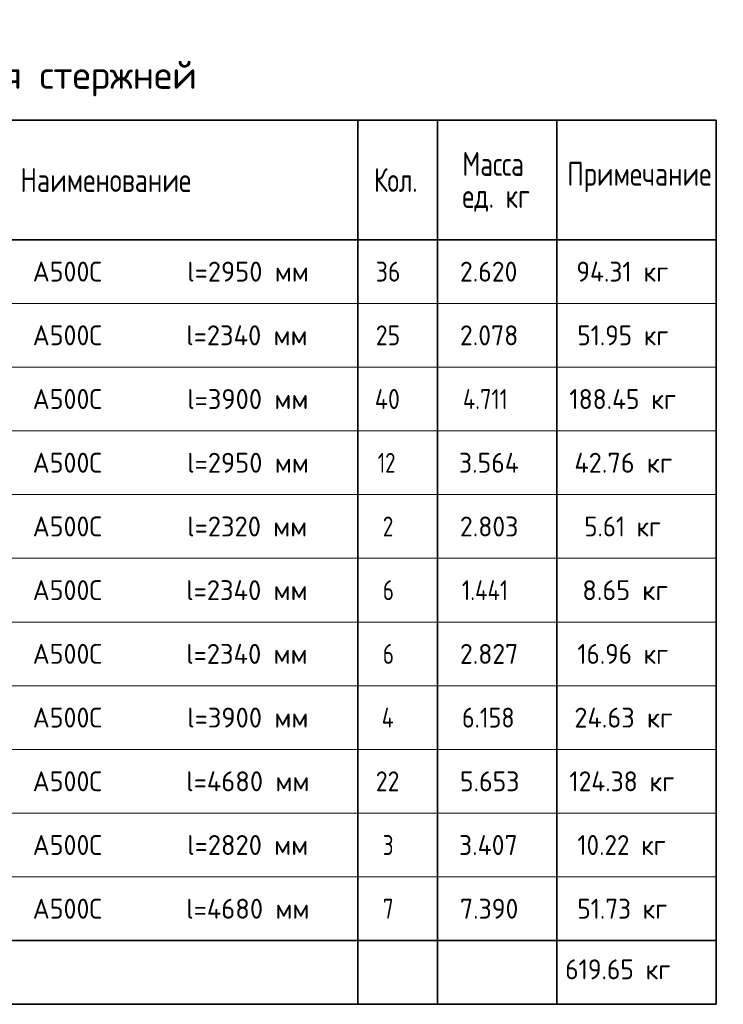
# Model space of a CAD drawing. Header units: metres. Extents: x -38 to 97, y -15 to 21.
# Tile 188 of 216: x 77.67 to 86.51, y 3.67 to 16.04. Entities that reach past the tile are written whole.
import ezdxf

# ---------------------------------------------------------------- set-up
doc = ezdxf.new("R2010")
doc.units = ezdxf.units.M
doc.styles.add('ISOCPEUR', font='txt')

msp = doc.modelspace()

# ---------------------------------------------------------------- linework, layer by layer
at = {"color": 7, "linetype": 'Continuous', "lineweight": 35, "transparency": 33554687}
for p, q in [((86.4198, 14.7717), (67.9198, 14.7717)), ((81.9198, 14.7717), (81.9198, 13.2717)), ((82.9198, 14.7717), (82.9198, 13.2717)), ((84.4198, 14.7717), (84.4198, 13.2717)), ((86.4198, 14.7717), (86.4198, 13.2717)), ((86.4198, 13.2717), (67.9198, 13.2717)), ((81.9198, 13.2717), (81.9198, 12.4717)), ((82.9198, 13.2717), (82.9198, 12.4717)), ((84.4198, 13.2717), (84.4198, 12.4717)), ((86.4198, 13.2717), (86.4198, 12.4717)), ((81.9198, 12.4717), (81.9198, 11.6717)), ((82.9198, 12.4717), (82.9198, 11.6717)), ((84.4198, 12.4717), (84.4198, 11.6717)), ((86.4198, 12.4717), (86.4198, 11.6717)), ((81.9198, 11.6717), (81.9198, 10.8717)), ((82.9198, 11.6717), (82.9198, 10.8717)), ((84.4198, 11.6717), (84.4198, 10.8717)), ((86.4198, 11.6717), (86.4198, 10.8717)), ((81.9198, 10.8717), (81.9198, 10.0717)), ((82.9198, 10.8717), (82.9198, 10.0717)), ((84.4198, 10.8717), (84.4198, 10.0717)), ((86.4198, 10.8717), (86.4198, 10.0717)), ((81.9198, 10.0717), (81.9198, 9.2717)), ((82.9198, 10.0717), (82.9198, 9.2717)), ((84.4198, 10.0717), (84.4198, 9.2717)), ((86.4198, 10.0717), (86.4198, 9.2717)), ((81.9198, 9.2717), (81.9198, 8.4717)), ((82.9198, 9.2717), (82.9198, 8.4717)), ((84.4198, 9.2717), (84.4198, 8.4717)), ((86.4198, 9.2717), (86.4198, 8.4717)), ((81.9198, 8.4717), (81.9198, 7.6717)), ((82.9198, 8.4717), (82.9198, 7.6717)), ((84.4198, 8.4717), (84.4198, 7.6717)), ((86.4198, 8.4717), (86.4198, 7.6717)), ((81.9198, 7.6717), (81.9198, 6.8717)), ((82.9198, 7.6717), (82.9198, 6.8717)), ((84.4198, 7.6717), (84.4198, 6.8717)), ((86.4198, 7.6717), (86.4198, 6.8717)), ((81.9198, 6.8717), (81.9198, 6.0717)), ((82.9198, 6.8717), (82.9198, 6.0717)), ((84.4198, 6.8717), (84.4198, 6.0717)), ((86.4198, 6.8717), (86.4198, 6.0717)), ((81.9198, 6.0717), (81.9198, 5.2717)), ((82.9198, 6.0717), (82.9198, 5.2717)), ((84.4198, 6.0717), (84.4198, 5.2717)), ((86.4198, 6.0717), (86.4198, 5.2717)), ((81.9198, 5.2717), (81.9198, 4.4717)), ((82.9198, 5.2717), (82.9198, 4.4717)), ((84.4198, 5.2717), (84.4198, 4.4717)), ((86.4198, 5.2717), (86.4198, 4.4717)), ((67.9198, 4.4717), (86.4198, 4.4717)), ((81.9198, 4.4717), (81.9198, 3.6717)), ((82.9198, 4.4717), (82.9198, 3.6717)), ((84.4198, 4.4717), (84.4198, 3.6717)), ((86.4198, 3.6717), (86.4198, 4.4717)), ((67.9198, 3.6717), (86.4198, 3.6717))]:
    msp.add_line(p, q, dxfattribs=at)
at = {"color": 7, "linetype": 'Continuous', "lineweight": 13, "transparency": 33554687}
for p, q in [((86.4198, 12.4717), (67.9198, 12.4717)), ((86.4198, 11.6717), (67.9198, 11.6717)), ((86.4198, 10.8717), (67.9198, 10.8717)), ((86.4198, 10.0717), (67.9198, 10.0717)), ((86.4198, 9.2717), (67.9198, 9.2717)), ((86.4198, 8.4717), (67.9198, 8.4717)), ((86.4198, 7.6717), (67.9198, 7.6717)), ((86.4198, 6.8717), (67.9198, 6.8717)), ((86.4198, 6.0717), (67.9198, 6.0717)), ((86.4198, 5.2717), (67.9198, 5.2717)), ((86.4198, 4.4717), (67.9198, 4.4717))]:
    msp.add_line(p, q, dxfattribs=at)

# ---------------------------------------------------------------- texts
at = {"color": 7, "linetype": 'Continuous', "lineweight": 35, "transparency": 33554687, "attachment_point": 7, "style": 'ISOCPEUR'}
for s, insert, char_height, width in [('\\W0.99;Спецификация стержней', (74.4748, 15.0717), 0.35, 5.559674), ('\\W0.76;Масса', (83.2325, 14.0741), 0.3, 1.001696), ('\\W0.78;Наименование', (77.6811, 13.8717), 0.3, 2.227829), ('\\W0.74;Кол.', (82.1231, 13.8717), 0.3, 0.710583), ('\\W0.78;Примечание', (84.5506, 13.8687), 0.3, 1.867518), ('\\W0.76;ед. кг', (83.2325, 13.6241), 0.3, 1.001193), ('\\W0.95;А500С', (77.8357, 12.7467), 0.25, 1.042909), ('\\W0.97;l=2950 мм', (79.7748, 12.7467), 0.25, 1.645081), ('\\W0.87;36', (82.1448, 12.7467), 0.25, 0.45901), ('\\W0.94;2.620', (83.2023, 12.7467), 0.25, 0.891676), ('\\W0.93;94.31 кг', (84.6648, 12.7467), 0.25, 1.364981), ('\\W0.95;А500С', (77.8357, 11.9467), 0.25, 1.042909), ('\\W0.97;l=2340 мм', (79.7623, 11.9467), 0.25, 1.670194), ('\\W0.87;25', (82.1448, 11.9467), 0.25, 0.45901), ('\\W0.94;2.078', (83.2023, 11.9467), 0.25, 0.891676), ('\\W0.92;51.95 кг', (84.6773, 11.9467), 0.25, 1.339754), ('\\W0.95;А500С', (77.8357, 11.1467), 0.25, 1.042909), ('\\W0.97;l=3900 мм', (79.7748, 11.1467), 0.25, 1.645081), ('\\W0.88;40', (82.1323, 11.1467), 0.25, 0.484994), ('\\W0.82;4.711', (83.2398, 11.1467), 0.25, 0.802569), ('\\W0.93;188.45 кг', (84.5773, 11.1467), 0.25, 1.5409), ('\\W0.95;А500С', (77.8357, 10.3467), 0.25, 1.042909), ('\\W0.97;l=2950 мм', (79.7748, 10.3467), 0.25, 1.645081), ('\\W0.75;12', (82.1698, 10.3467), 0.25, 0.393567), ('\\W0.94;3.564', (83.1898, 10.3467), 0.25, 0.916955), ('\\W0.96;42.76 кг', (84.6398, 10.3467), 0.25, 1.419458), ('\\W0.95;А500С', (77.8357, 9.5467), 0.25, 1.042909), ('\\W0.97;l=2320 мм', (79.7748, 9.5467), 0.25, 1.645081), ('\\W0.78;2', (82.2323, 9.5467), 0.25, 0.272006), ('\\W0.94;2.803', (83.2023, 9.5467), 0.25, 0.891676), ('\\W0.91;5.61 кг', (84.7648, 9.5467), 0.25, 1.163462), ('\\W0.95;А500С', (77.8357, 8.7467), 0.25, 1.042909), ('\\W0.97;l=2340 мм', (79.7623, 8.7467), 0.25, 1.670194), ('\\W0.78;6', (82.2323, 8.7467), 0.25, 0.272006), ('\\W0.83;1.441', (83.2273, 8.7467), 0.25, 0.828253), ('\\W0.96;8.65 кг', (84.7398, 8.7467), 0.25, 1.218742), ('\\W0.95;А500С', (77.8357, 7.9467), 0.25, 1.042909), ('\\W0.97;l=2340 мм', (79.7623, 7.9467), 0.25, 1.670194), ('\\W0.78;6', (82.2323, 7.9467), 0.25, 0.272006), ('\\W0.94;2.827', (83.2023, 7.9467), 0.25, 0.891676), ('\\W0.92;16.96 кг', (84.6773, 7.9467), 0.25, 1.339754), ('\\W0.97;l=3900 мм', (79.7748, 7.1467), 0.25, 1.645081), ('\\W0.95;А500С', (77.8357, 7.1467), 0.25, 1.042909), ('\\W0.80;4', (82.2198, 7.1467), 0.25, 0.299861), ('\\W0.88;6.158', (83.2273, 7.1467), 0.25, 0.834261), ('\\W0.96;24.63 кг', (84.6398, 7.1467), 0.25, 1.419458), ('\\W0.95;А500С', (77.8357, 6.3467), 0.25, 1.042909), ('\\W0.97;l=4680 мм', (79.7623, 6.3467), 0.25, 1.670194), ('\\W0.87;22', (82.1448, 6.3467), 0.25, 0.45901), ('\\W0.94;5.653', (83.2023, 6.3467), 0.25, 0.891676), ('\\W0.93;124.38 кг', (84.5773, 6.3467), 0.25, 1.5409), ('\\W0.97;l=2820 мм', (79.7748, 5.5467), 0.25, 1.645081), ('\\W0.95;А500С', (77.8357, 5.5467), 0.25, 1.042909), ('\\W0.78;3', (82.2323, 5.5467), 0.25, 0.272006), ('\\W0.94;3.407', (83.1898, 5.5467), 0.25, 0.916955), ('\\W0.92;10.22 кг', (84.6773, 5.5467), 0.25, 1.339754), ('\\W0.95;А500С', (77.8357, 4.7467), 0.25, 1.042909), ('\\W0.97;l=4680 мм', (79.7623, 4.7467), 0.25, 1.670194), ('\\W0.78;7', (82.2323, 4.7467), 0.25, 0.272006), ('\\W0.94;7.390', (83.2023, 4.7467), 0.25, 0.891676), ('\\W0.92;51.73 кг', (84.6773, 4.7467), 0.25, 1.339754), ('\\W0.93;619.65 кг', (84.5244, 3.9858), 0.25, 1.515712)]:
    msp.add_mtext(s, dxfattribs=dict(at, insert=insert, char_height=char_height, width=width))

doc.saveas('drawing.dxf')
